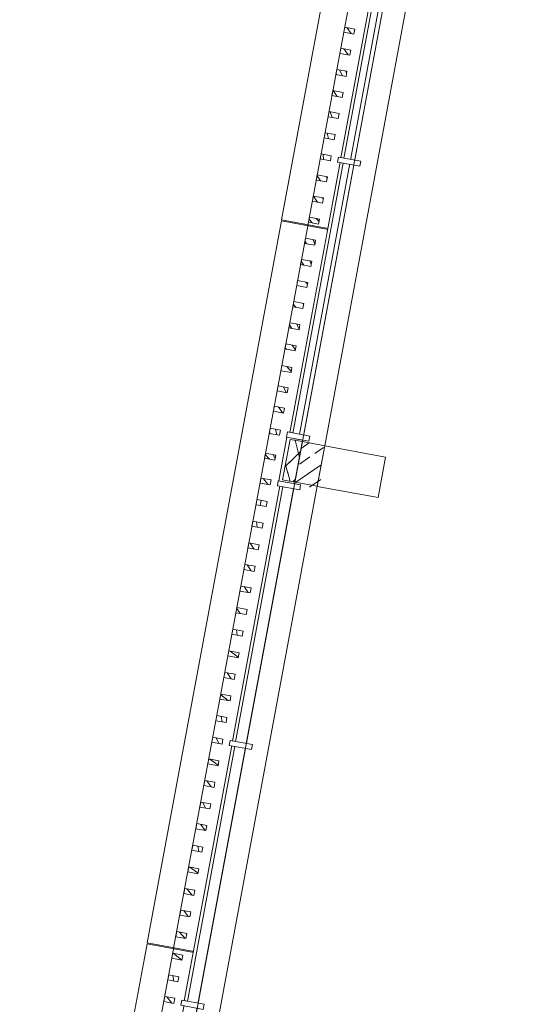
# Model space of a CAD drawing. Header units: metres. Extents: x 0 to 60282398, y -11592309 to 5708004.
# Tile 33 of 136: x 32353338.38 to 32353343.38, y 5707913.26 to 5707922.8. Entities that reach past the tile are written whole.
import ezdxf

# ---------------------------------------------------------------- set-up
doc = ezdxf.new("R2010")
doc.units = ezdxf.units.M
doc.header["$LTSCALE"] = 0.75
doc.set_wipeout_variables(frame=1)
doc.layers.get('0').update_dxf_attribs({"linetype": 'CONTINUOUS'})
for name, color, linetype, lineweight in [('10417023$0$#9_002_GES I Übersicht Erdgeschoss_1_101_Wand Aussen.A', 7, 'CONTINUOUS', 25), ('10417023$0$#9_002_GES I Übersicht Erdgeschoss_1_115_Außentüren', 7, 'CONTINUOUS', 25), ('10417023$0$#9_002_GES I Übersicht Erdgeschoss_1_Neubau_101_Wand Aussen.A', 7, 'CONTINUOUS', 25), ('10417023$0$#9_002_GES I Übersicht Erdgeschoss_1_Neubau_104_Decken.A', 7, 'CONTINUOUS', 25), ('10417023$0$#9_002_GES I Übersicht Erdgeschoss_1_Neubau_105_Unterzug.A', 7, 'CONTINUOUS', 25), ('10417023$0$#9_002_GES I Übersicht Erdgeschoss_1_Neubau_201_Aussenwandbekleidu', 7, 'CONTINUOUS', 25), ('10417023$0$#9_002_GES I Übersicht Erdgeschoss_1_Neubau_210_Wärmedämmung', 7, 'CONTINUOUS', 25), ('10417023$0$Keine', 7, 'CONTINUOUS', 13)]:
    doc.layers.add(name, color=color, linetype=linetype, lineweight=lineweight)
pattern_1 = [(134.9999999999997, (0, 0), (0.1060660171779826, 0.1060660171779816), []), (134.9999999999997, (-0.03535533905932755, -0.0353553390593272), (0.1060660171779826, 0.1060660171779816), [])]

# ---------------------------------------------------------------- blocks, each defined once
blk = doc.blocks.new('10417023$0$#9_MKO_LP5_ARC_GES_UP_00_002_P_G_modell (3D)')
at = {"layer": '10417023$0$#9_002_GES I Übersicht Erdgeschoss_1_Neubau_101_Wand Aussen.A', "color": 1, "linetype": 'Continuous', "lineweight": 13, "true_color": 0xff0000}
for p, q in [((-32353502.6238152, -5707797.304143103), (-32353502.6238152, -5707802.804142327)), ((-32353502.6238152, -5707803.204142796), (-32353502.6238152, -5707808.404158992))]:
    blk.add_line(p, q, dxfattribs=at)
at = {"layer": '10417023$0$#9_002_GES I Übersicht Erdgeschoss_1_Neubau_101_Wand Aussen.A', "color": 1, "linetype": 'Continuous', "lineweight": 18, "true_color": 0xff0000}
blk.add_line((-32353502.62381512, -5707803.20414304), (-32353502.62381512, -5707802.804142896), dxfattribs=at)
at = {"layer": '10417023$0$#9_002_GES I Übersicht Erdgeschoss_1_Neubau_104_Decken.A', "color": 1, "linetype": 'Continuous', "lineweight": 13, "true_color": 0xff0000, "flags": 128}
for points in [[(-32353502.88381506, -5707792.679515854), (-32353502.88381511, -5707803.129576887), (-32353502.84381653, -5707803.129576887), (-32353502.84381653, -5707809.004576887), (-32353499.08931621, -5707809.004576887), (-32353497.57443247, -5707809.004576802), (-32353497.57443247, -5707810.154576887), (-32353495.52481159, -5707810.154576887), (-32353495.52560609, -5707813.099577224), (-32353472.62422376, -5707813.099576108), (-32353472.62422743, -5707808.219546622), (-32353469.004228, -5707808.219576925), (-32353469.004228, -5707794.11457689), (-32353469.004228, -5707790.779532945), (-32353469.004228, -5707790.559532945), (-32353477.474228, -5707790.559532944), (-32353480.474228, -5707790.559532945), (-32353491.124228, -5707790.559532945), (-32353498.444228, -5707790.559532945), (-32353498.444228, -5707792.679576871)], [(-32353498.22421727, -5707790.559532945), (-32353502.84380439, -5707790.559532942), (-32353502.84380439, -5707813.099576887), (-32353495.47442851, -5707813.099576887), (-32353495.47442851, -5707809.05457689), (-32353482.84109309, -5707809.05457689), (-32353482.84357996, -5707813.099573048), (-32353472.62421726, -5707813.099573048), (-32353472.62421726, -5707811.259577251), (-32353472.62421726, -5707806.979589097), (-32353469.00380439, -5707806.979589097), (-32353469.00380439, -5707790.559532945)]]:
    blk.add_lwpolyline(points, close=True, dxfattribs=at)
at = {"layer": '10417023$0$#9_002_GES I Übersicht Erdgeschoss_1_Neubau_105_Unterzug.A', "color": 1, "linetype": 'Continuous', "lineweight": 13, "true_color": 0xff0000}
for p, q in [((-32353502.02342233, -5707802.804515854), (-32353502.62341012, -5707802.804515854)), ((-32353502.62341012, -5707802.804515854), (-32353502.62341012, -5707803.204515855)), ((-32353502.02342233, -5707803.204515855), (-32353502.02342233, -5707802.804515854)), ((-32353502.62341012, -5707803.204515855), (-32353502.02342233, -5707803.204515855))]:
    blk.add_line(p, q, dxfattribs=at)
at = {"color": 1, "linetype": 'Continuous', "lineweight": 5, "true_color": 0xff0000}
blk.add_wipeout([(-32353502.973863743, -5707809.164628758), (-32353502.973863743, -5707807.864636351), (-32353503.433863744, -5707807.864636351), (-32353503.433863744, -5707809.164636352)], dxfattribs=at).dxf.layer = '10417023$0$#9_002_GES I Übersicht Erdgeschoss_1_Neubau_201_Aussenwandbekleidu'
at = {"layer": '10417023$0$#9_002_GES I Übersicht Erdgeschoss_1_Neubau_201_Aussenwandbekleidu', "linetype": 'Continuous', "lineweight": 5, "true_color": 0xff0000}
h = blk.add_hatch(dxfattribs=at)
h.set_pattern_fill('#9_METALL__STAHL_0001', color=1, style=0, pattern_type=2)
h.set_pattern_definition(pattern_1)
h.paths.add_polyline_path([(-32353503.17381512, -5707807.958586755), (-32353503.07381513, -5707807.958586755), (-32353503.07381513, -5707807.908586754), (-32353503.17381512, -5707807.908586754)])
h = blk.add_hatch(dxfattribs=at)
h.set_pattern_fill('#9_METALL__STAHL_0001', color=1, style=0, pattern_type=2)
h.set_pattern_definition(pattern_1)
h.paths.add_polyline_path([(-32353503.17381512, -5707808.171492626), (-32353503.07381513, -5707808.171492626), (-32353503.07381513, -5707808.121492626), (-32353503.17381512, -5707808.121492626)])
h = blk.add_hatch(dxfattribs=at)
h.set_pattern_fill('#9_METALL__STAHL_0001', color=1, style=0, pattern_type=2)
h.set_pattern_definition(pattern_1)
h.paths.add_polyline_path([(-32353503.17381512, -5707808.384398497), (-32353503.07381513, -5707808.384398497), (-32353503.07381513, -5707808.334398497), (-32353503.17381512, -5707808.334398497)])
at = {"layer": '10417023$0$#9_002_GES I Übersicht Erdgeschoss_1_Neubau_201_Aussenwandbekleidu', "color": 1, "linetype": 'Continuous', "lineweight": 13, "true_color": 0xff0000}
for p, q in [((-32353502.97386374, -5707807.864636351), (-32353503.43386374, -5707807.864636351)), ((-32353503.43386374, -5707807.864636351), (-32353503.43386374, -5707809.364636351)), ((-32353502.97386374, -5707809.164628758), (-32353502.97386374, -5707807.864636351))]:
    blk.add_line(p, q, dxfattribs=at)
at = {"layer": '10417023$0$#9_002_GES I Übersicht Erdgeschoss_1_Neubau_201_Aussenwandbekleidu', "color": 1, "linetype": 'Continuous', "lineweight": 13, "true_color": 0xff0000, "flags": 128}
for points in [[(-32353503.17381512, -5707807.958586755), (-32353503.07381513, -5707807.958586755), (-32353503.07381513, -5707807.908586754), (-32353503.17381512, -5707807.908586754)], [(-32353503.17381512, -5707808.171492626), (-32353503.07381513, -5707808.171492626), (-32353503.07381513, -5707808.121492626), (-32353503.17381512, -5707808.121492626)], [(-32353503.17381512, -5707808.384398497), (-32353503.07381513, -5707808.384398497), (-32353503.07381513, -5707808.334398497), (-32353503.17381512, -5707808.334398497)]]:
    blk.add_lwpolyline(points, close=True, dxfattribs=at)
at = {"color": 1, "linetype": 'Continuous', "lineweight": 5, "true_color": 0xff0000}
blk.add_wipeout([(-32353502.973863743, -5707807.854636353), (-32353502.973863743, -5707800.736996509), (-32353503.433863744, -5707800.736996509), (-32353503.433863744, -5707807.854636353)], dxfattribs=at).dxf.layer = '10417023$0$#9_002_GES I Übersicht Erdgeschoss_1_Neubau_201_Aussenwandbekleidu'
at = {"layer": '10417023$0$#9_002_GES I Übersicht Erdgeschoss_1_Neubau_201_Aussenwandbekleidu', "linetype": 'Continuous', "lineweight": 5, "true_color": 0xff0000}
h = blk.add_hatch(dxfattribs=at)
h.set_pattern_fill('#9_METALL__STAHL_0001', color=1, style=0, pattern_type=2)
h.set_pattern_definition(pattern_1)
h.paths.add_polyline_path([(-32353503.17381512, -5707800.911810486), (-32353503.07381513, -5707800.911810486), (-32353503.07381513, -5707800.861810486), (-32353503.17381512, -5707800.861810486)])
h = blk.add_hatch(dxfattribs=at)
h.set_pattern_fill('#9_METALL__STAHL_0001', color=1, style=0, pattern_type=2)
h.set_pattern_definition(pattern_1)
h.paths.add_polyline_path([(-32353503.17381512, -5707801.119892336), (-32353503.07381513, -5707801.119892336), (-32353503.07381513, -5707801.069892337), (-32353503.17381512, -5707801.069892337)])
h = blk.add_hatch(dxfattribs=at)
h.set_pattern_fill('#9_METALL__STAHL_0001', color=1, style=0, pattern_type=2)
h.set_pattern_definition(pattern_1)
h.paths.add_polyline_path([(-32353503.17381512, -5707801.327974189), (-32353503.07381513, -5707801.327974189), (-32353503.07381513, -5707801.277974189), (-32353503.17381512, -5707801.277974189)])
h = blk.add_hatch(dxfattribs=at)
h.set_pattern_fill('#9_METALL__STAHL_0001', color=1, style=0, pattern_type=2)
h.set_pattern_definition(pattern_1)
h.paths.add_polyline_path([(-32353503.17381512, -5707801.53605604), (-32353503.07381513, -5707801.53605604), (-32353503.07381513, -5707801.48605604), (-32353503.17381512, -5707801.48605604)])
h = blk.add_hatch(dxfattribs=at)
h.set_pattern_fill('#9_METALL__STAHL_0001', color=1, style=0, pattern_type=2)
h.set_pattern_definition(pattern_1)
h.paths.add_polyline_path([(-32353503.17381512, -5707801.744137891), (-32353503.07381513, -5707801.744137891), (-32353503.07381513, -5707801.694137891), (-32353503.17381512, -5707801.694137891)])
h = blk.add_hatch(dxfattribs=at)
h.set_pattern_fill('#9_METALL__STAHL_0001', color=1, style=0, pattern_type=2)
h.set_pattern_definition(pattern_1)
h.paths.add_polyline_path([(-32353503.17381512, -5707801.952219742), (-32353503.07381513, -5707801.952219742), (-32353503.07381513, -5707801.902219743), (-32353503.17381512, -5707801.902219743)])
h = blk.add_hatch(dxfattribs=at)
h.set_pattern_fill('#9_METALL__STAHL_0001', color=1, style=0, pattern_type=2)
h.set_pattern_definition(pattern_1)
h.paths.add_polyline_path([(-32353503.17381512, -5707802.166627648), (-32353503.07381513, -5707802.166627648), (-32353503.07381513, -5707802.116627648), (-32353503.17381512, -5707802.116627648)])
h = blk.add_hatch(dxfattribs=at)
h.set_pattern_fill('#9_METALL__STAHL_0001', color=1, style=0, pattern_type=2)
h.set_pattern_definition(pattern_1)
h.paths.add_polyline_path([(-32353503.17381512, -5707802.366566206), (-32353503.07381513, -5707802.366566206), (-32353503.07381513, -5707802.316566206), (-32353503.17381512, -5707802.316566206)])
h = blk.add_hatch(dxfattribs=at)
h.set_pattern_fill('#9_METALL__STAHL_0001', color=1, style=0, pattern_type=2)
h.set_pattern_definition(pattern_1)
h.paths.add_polyline_path([(-32353503.17381512, -5707802.566504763), (-32353503.07381513, -5707802.566504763), (-32353503.07381513, -5707802.516504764), (-32353503.17381512, -5707802.516504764)])
h = blk.add_hatch(dxfattribs=at)
h.set_pattern_fill('#9_METALL__STAHL_0001', color=1, style=0, pattern_type=2)
h.set_pattern_definition(pattern_1)
h.paths.add_polyline_path([(-32353503.17381512, -5707802.784547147), (-32353503.07381513, -5707802.784547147), (-32353503.07381513, -5707802.734547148), (-32353503.17381512, -5707802.734547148)])
h = blk.add_hatch(dxfattribs=at)
h.set_pattern_fill('#9_METALL__STAHL_0001', color=1, style=0, pattern_type=2)
h.set_pattern_definition(pattern_1)
h.paths.add_polyline_path([(-32353503.17381512, -5707803.029394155), (-32353503.07381513, -5707803.029394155), (-32353503.07381513, -5707802.979394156), (-32353503.17381512, -5707802.979394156)])
h = blk.add_hatch(dxfattribs=at)
h.set_pattern_fill('#9_METALL__STAHL_0001', color=1, style=0, pattern_type=2)
h.set_pattern_definition(pattern_1)
h.paths.add_polyline_path([(-32353503.17381512, -5707803.274534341), (-32353503.07381513, -5707803.274534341), (-32353503.07381513, -5707803.224534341), (-32353503.17381512, -5707803.224534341)])
h = blk.add_hatch(dxfattribs=at)
h.set_pattern_fill('#9_METALL__STAHL_0001', color=1, style=0, pattern_type=2)
h.set_pattern_definition(pattern_1)
h.paths.add_polyline_path([(-32353503.17381512, -5707803.487563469), (-32353503.07381513, -5707803.487563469), (-32353503.07381513, -5707803.437563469), (-32353503.17381512, -5707803.437563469)])
h = blk.add_hatch(dxfattribs=at)
h.set_pattern_fill('#9_METALL__STAHL_0001', color=1, style=0, pattern_type=2)
h.set_pattern_definition(pattern_1)
h.paths.add_polyline_path([(-32353503.17381512, -5707803.70046934), (-32353503.07381513, -5707803.70046934), (-32353503.07381513, -5707803.65046934), (-32353503.17381512, -5707803.65046934)])
h = blk.add_hatch(dxfattribs=at)
h.set_pattern_fill('#9_METALL__STAHL_0001', color=1, style=0, pattern_type=2)
h.set_pattern_definition(pattern_1)
h.paths.add_polyline_path([(-32353503.17381512, -5707803.913375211), (-32353503.07381513, -5707803.913375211), (-32353503.07381513, -5707803.863375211), (-32353503.17381512, -5707803.863375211)])
h = blk.add_hatch(dxfattribs=at)
h.set_pattern_fill('#9_METALL__STAHL_0001', color=1, style=0, pattern_type=2)
h.set_pattern_definition(pattern_1)
h.paths.add_polyline_path([(-32353503.17381512, -5707804.126281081), (-32353503.07381513, -5707804.126281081), (-32353503.07381513, -5707804.076281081), (-32353503.17381512, -5707804.076281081)])
h = blk.add_hatch(dxfattribs=at)
h.set_pattern_fill('#9_METALL__STAHL_0001', color=1, style=0, pattern_type=2)
h.set_pattern_definition(pattern_1)
h.paths.add_polyline_path([(-32353503.17381512, -5707804.339186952), (-32353503.07381513, -5707804.339186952), (-32353503.07381513, -5707804.289186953), (-32353503.17381512, -5707804.289186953)])
h = blk.add_hatch(dxfattribs=at)
h.set_pattern_fill('#9_METALL__STAHL_0001', color=1, style=0, pattern_type=2)
h.set_pattern_definition(pattern_1)
h.paths.add_polyline_path([(-32353503.17381512, -5707804.552092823), (-32353503.07381513, -5707804.552092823), (-32353503.07381513, -5707804.502092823), (-32353503.17381512, -5707804.502092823)])
h = blk.add_hatch(dxfattribs=at)
h.set_pattern_fill('#9_METALL__STAHL_0001', color=1, style=0, pattern_type=2)
h.set_pattern_definition(pattern_1)
h.paths.add_polyline_path([(-32353503.17381512, -5707804.764998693), (-32353503.07381513, -5707804.764998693), (-32353503.07381513, -5707804.714998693), (-32353503.17381512, -5707804.714998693)])
h = blk.add_hatch(dxfattribs=at)
h.set_pattern_fill('#9_METALL__STAHL_0001', color=1, style=0, pattern_type=2)
h.set_pattern_definition(pattern_1)
h.paths.add_polyline_path([(-32353503.17381512, -5707804.977904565), (-32353503.07381513, -5707804.977904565), (-32353503.07381513, -5707804.927904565), (-32353503.17381512, -5707804.927904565)])
h = blk.add_hatch(dxfattribs=at)
h.set_pattern_fill('#9_METALL__STAHL_0001', color=1, style=0, pattern_type=2)
h.set_pattern_definition(pattern_1)
h.paths.add_polyline_path([(-32353503.17381512, -5707805.190810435), (-32353503.07381513, -5707805.190810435), (-32353503.07381513, -5707805.140810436), (-32353503.17381512, -5707805.140810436)])
h = blk.add_hatch(dxfattribs=at)
h.set_pattern_fill('#9_METALL__STAHL_0001', color=1, style=0, pattern_type=2)
h.set_pattern_definition(pattern_1)
h.paths.add_polyline_path([(-32353503.17381512, -5707805.403716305), (-32353503.07381513, -5707805.403716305), (-32353503.07381513, -5707805.353716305), (-32353503.17381512, -5707805.353716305)])
h = blk.add_hatch(dxfattribs=at)
h.set_pattern_fill('#9_METALL__STAHL_0001', color=1, style=0, pattern_type=2)
h.set_pattern_definition(pattern_1)
h.paths.add_polyline_path([(-32353503.17381512, -5707805.616622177), (-32353503.07381513, -5707805.616622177), (-32353503.07381513, -5707805.566622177), (-32353503.17381512, -5707805.566622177)])
h = blk.add_hatch(dxfattribs=at)
h.set_pattern_fill('#9_METALL__STAHL_0001', color=1, style=0, pattern_type=2)
h.set_pattern_definition(pattern_1)
h.paths.add_polyline_path([(-32353503.17381512, -5707805.829528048), (-32353503.07381513, -5707805.829528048), (-32353503.07381513, -5707805.779528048), (-32353503.17381512, -5707805.779528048)])
h = blk.add_hatch(dxfattribs=at)
h.set_pattern_fill('#9_METALL__STAHL_0001', color=1, style=0, pattern_type=2)
h.set_pattern_definition(pattern_1)
h.paths.add_polyline_path([(-32353503.17381512, -5707806.042433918), (-32353503.07381513, -5707806.042433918), (-32353503.07381513, -5707805.992433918), (-32353503.17381512, -5707805.992433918)])
h = blk.add_hatch(dxfattribs=at)
h.set_pattern_fill('#9_METALL__STAHL_0001', color=1, style=0, pattern_type=2)
h.set_pattern_definition(pattern_1)
h.paths.add_polyline_path([(-32353503.17381512, -5707806.255339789), (-32353503.07381513, -5707806.255339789), (-32353503.07381513, -5707806.205339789), (-32353503.17381512, -5707806.205339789)])
h = blk.add_hatch(dxfattribs=at)
h.set_pattern_fill('#9_METALL__STAHL_0001', color=1, style=0, pattern_type=2)
h.set_pattern_definition(pattern_1)
h.paths.add_polyline_path([(-32353503.17381512, -5707806.46824566), (-32353503.07381513, -5707806.46824566), (-32353503.07381513, -5707806.41824566), (-32353503.17381512, -5707806.41824566)])
h = blk.add_hatch(dxfattribs=at)
h.set_pattern_fill('#9_METALL__STAHL_0001', color=1, style=0, pattern_type=2)
h.set_pattern_definition(pattern_1)
h.paths.add_polyline_path([(-32353503.17381512, -5707806.681151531), (-32353503.07381513, -5707806.681151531), (-32353503.07381513, -5707806.63115153), (-32353503.17381512, -5707806.63115153)])
h = blk.add_hatch(dxfattribs=at)
h.set_pattern_fill('#9_METALL__STAHL_0001', color=1, style=0, pattern_type=2)
h.set_pattern_definition(pattern_1)
h.paths.add_polyline_path([(-32353503.17381512, -5707806.894057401), (-32353503.07381513, -5707806.894057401), (-32353503.07381513, -5707806.844057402), (-32353503.17381512, -5707806.844057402)])
h = blk.add_hatch(dxfattribs=at)
h.set_pattern_fill('#9_METALL__STAHL_0001', color=1, style=0, pattern_type=2)
h.set_pattern_definition(pattern_1)
h.paths.add_polyline_path([(-32353503.17381512, -5707807.106963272), (-32353503.07381513, -5707807.106963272), (-32353503.07381513, -5707807.056963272), (-32353503.17381512, -5707807.056963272)])
h = blk.add_hatch(dxfattribs=at)
h.set_pattern_fill('#9_METALL__STAHL_0001', color=1, style=0, pattern_type=2)
h.set_pattern_definition(pattern_1)
h.paths.add_polyline_path([(-32353503.17381512, -5707807.319869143), (-32353503.07381513, -5707807.319869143), (-32353503.07381513, -5707807.269869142), (-32353503.17381512, -5707807.269869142)])
h = blk.add_hatch(dxfattribs=at)
h.set_pattern_fill('#9_METALL__STAHL_0001', color=1, style=0, pattern_type=2)
h.set_pattern_definition(pattern_1)
h.paths.add_polyline_path([(-32353503.17381512, -5707807.532775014), (-32353503.07381513, -5707807.532775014), (-32353503.07381513, -5707807.482775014), (-32353503.17381512, -5707807.482775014)])
h = blk.add_hatch(dxfattribs=at)
h.set_pattern_fill('#9_METALL__STAHL_0001', color=1, style=0, pattern_type=2)
h.set_pattern_definition(pattern_1)
h.paths.add_polyline_path([(-32353503.17381512, -5707807.745680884), (-32353503.07381513, -5707807.745680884), (-32353503.07381513, -5707807.695680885), (-32353503.17381512, -5707807.695680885)])
at = {"layer": '10417023$0$#9_002_GES I Übersicht Erdgeschoss_1_Neubau_201_Aussenwandbekleidu', "color": 1, "linetype": 'Continuous', "lineweight": 13, "true_color": 0xff0000}
for p, q in [((-32353502.97386374, -5707800.736996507), (-32353503.43386374, -5707800.736996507)), ((-32353503.43386374, -5707800.736996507), (-32353503.43386374, -5707807.854636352)), ((-32353502.97386374, -5707807.854636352), (-32353502.97386374, -5707800.736996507)), ((-32353502.97386374, -5707807.854636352), (-32353503.43386374, -5707807.854636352))]:
    blk.add_line(p, q, dxfattribs=at)
at = {"layer": '10417023$0$#9_002_GES I Übersicht Erdgeschoss_1_Neubau_201_Aussenwandbekleidu', "color": 1, "linetype": 'Continuous', "lineweight": 13, "true_color": 0xff0000, "flags": 128}
for points in [[(-32353503.17381512, -5707800.911810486), (-32353503.07381513, -5707800.911810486), (-32353503.07381513, -5707800.861810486), (-32353503.17381512, -5707800.861810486)], [(-32353503.17381512, -5707801.119892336), (-32353503.07381513, -5707801.119892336), (-32353503.07381513, -5707801.069892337), (-32353503.17381512, -5707801.069892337)], [(-32353503.17381512, -5707801.327974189), (-32353503.07381513, -5707801.327974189), (-32353503.07381513, -5707801.277974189), (-32353503.17381512, -5707801.277974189)], [(-32353503.17381512, -5707801.53605604), (-32353503.07381513, -5707801.53605604), (-32353503.07381513, -5707801.48605604), (-32353503.17381512, -5707801.48605604)], [(-32353503.17381512, -5707801.744137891), (-32353503.07381513, -5707801.744137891), (-32353503.07381513, -5707801.694137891), (-32353503.17381512, -5707801.694137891)], [(-32353503.17381512, -5707801.952219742), (-32353503.07381513, -5707801.952219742), (-32353503.07381513, -5707801.902219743), (-32353503.17381512, -5707801.902219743)], [(-32353503.17381512, -5707802.166627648), (-32353503.07381513, -5707802.166627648), (-32353503.07381513, -5707802.116627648), (-32353503.17381512, -5707802.116627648)], [(-32353503.17381512, -5707802.366566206), (-32353503.07381513, -5707802.366566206), (-32353503.07381513, -5707802.316566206), (-32353503.17381512, -5707802.316566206)], [(-32353503.17381512, -5707802.566504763), (-32353503.07381513, -5707802.566504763), (-32353503.07381513, -5707802.516504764), (-32353503.17381512, -5707802.516504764)], [(-32353503.17381512, -5707802.784547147), (-32353503.07381513, -5707802.784547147), (-32353503.07381513, -5707802.734547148), (-32353503.17381512, -5707802.734547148)], [(-32353503.17381512, -5707803.029394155), (-32353503.07381513, -5707803.029394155), (-32353503.07381513, -5707802.979394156), (-32353503.17381512, -5707802.979394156)], [(-32353503.17381512, -5707803.274534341), (-32353503.07381513, -5707803.274534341), (-32353503.07381513, -5707803.224534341), (-32353503.17381512, -5707803.224534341)], [(-32353503.17381512, -5707803.487563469), (-32353503.07381513, -5707803.487563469), (-32353503.07381513, -5707803.437563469), (-32353503.17381512, -5707803.437563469)], [(-32353503.17381512, -5707803.70046934), (-32353503.07381513, -5707803.70046934), (-32353503.07381513, -5707803.65046934), (-32353503.17381512, -5707803.65046934)], [(-32353503.17381512, -5707803.913375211), (-32353503.07381513, -5707803.913375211), (-32353503.07381513, -5707803.863375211), (-32353503.17381512, -5707803.863375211)], [(-32353503.17381512, -5707804.126281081), (-32353503.07381513, -5707804.126281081), (-32353503.07381513, -5707804.076281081), (-32353503.17381512, -5707804.076281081)], [(-32353503.17381512, -5707804.339186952), (-32353503.07381513, -5707804.339186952), (-32353503.07381513, -5707804.289186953), (-32353503.17381512, -5707804.289186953)], [(-32353503.17381512, -5707804.552092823), (-32353503.07381513, -5707804.552092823), (-32353503.07381513, -5707804.502092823), (-32353503.17381512, -5707804.502092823)], [(-32353503.17381512, -5707804.764998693), (-32353503.07381513, -5707804.764998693), (-32353503.07381513, -5707804.714998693), (-32353503.17381512, -5707804.714998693)], [(-32353503.17381512, -5707804.977904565), (-32353503.07381513, -5707804.977904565), (-32353503.07381513, -5707804.927904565), (-32353503.17381512, -5707804.927904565)], [(-32353503.17381512, -5707805.190810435), (-32353503.07381513, -5707805.190810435), (-32353503.07381513, -5707805.140810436), (-32353503.17381512, -5707805.140810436)], [(-32353503.17381512, -5707805.403716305), (-32353503.07381513, -5707805.403716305), (-32353503.07381513, -5707805.353716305), (-32353503.17381512, -5707805.353716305)], [(-32353503.17381512, -5707805.616622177), (-32353503.07381513, -5707805.616622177), (-32353503.07381513, -5707805.566622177), (-32353503.17381512, -5707805.566622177)], [(-32353503.17381512, -5707805.829528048), (-32353503.07381513, -5707805.829528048), (-32353503.07381513, -5707805.779528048), (-32353503.17381512, -5707805.779528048)], [(-32353503.17381512, -5707806.042433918), (-32353503.07381513, -5707806.042433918), (-32353503.07381513, -5707805.992433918), (-32353503.17381512, -5707805.992433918)], [(-32353503.17381512, -5707806.255339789), (-32353503.07381513, -5707806.255339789), (-32353503.07381513, -5707806.205339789), (-32353503.17381512, -5707806.205339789)], [(-32353503.17381512, -5707806.46824566), (-32353503.07381513, -5707806.46824566), (-32353503.07381513, -5707806.41824566), (-32353503.17381512, -5707806.41824566)], [(-32353503.17381512, -5707806.681151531), (-32353503.07381513, -5707806.681151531), (-32353503.07381513, -5707806.63115153), (-32353503.17381512, -5707806.63115153)], [(-32353503.17381512, -5707806.894057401), (-32353503.07381513, -5707806.894057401), (-32353503.07381513, -5707806.844057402), (-32353503.17381512, -5707806.844057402)], [(-32353503.17381512, -5707807.106963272), (-32353503.07381513, -5707807.106963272), (-32353503.07381513, -5707807.056963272), (-32353503.17381512, -5707807.056963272)], [(-32353503.17381512, -5707807.319869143), (-32353503.07381513, -5707807.319869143), (-32353503.07381513, -5707807.269869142), (-32353503.17381512, -5707807.269869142)], [(-32353503.17381512, -5707807.532775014), (-32353503.07381513, -5707807.532775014), (-32353503.07381513, -5707807.482775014), (-32353503.17381512, -5707807.482775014)], [(-32353503.17381512, -5707807.745680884), (-32353503.07381513, -5707807.745680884), (-32353503.07381513, -5707807.695680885), (-32353503.17381512, -5707807.695680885)]]:
    blk.add_lwpolyline(points, close=True, dxfattribs=at)
at = {"color": 1, "linetype": 'Continuous', "lineweight": 5, "true_color": 0xff0000}
for points, layer in [([(-32353502.99878931, -5707802.78925646), (-32353502.998791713, -5707803.219365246), (-32353502.928791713, -5707803.219365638), (-32353502.92878931, -5707802.789256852)], '10417023$0$#9_002_GES I Übersicht Erdgeschoss_1_115_Außentüren'), ([(-32353502.97386374, -5707800.726996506), (-32353502.97386374, -5707797.624576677), (-32353503.43386374, -5707797.624576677), (-32353503.43386374, -5707800.726996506)], '10417023$0$#9_002_GES I Übersicht Erdgeschoss_1_Neubau_201_Aussenwandbekleidu')]:
    blk.add_wipeout(points, dxfattribs=at).dxf.layer = layer
at = {"layer": '10417023$0$#9_002_GES I Übersicht Erdgeschoss_1_Neubau_201_Aussenwandbekleidu', "linetype": 'Continuous', "lineweight": 5, "true_color": 0xff0000}
h = blk.add_hatch(dxfattribs=at)
h.set_pattern_fill('#9_METALL__STAHL_0001', color=1, style=0, pattern_type=2)
h.set_pattern_definition(pattern_1)
h.paths.add_polyline_path([(-32353503.17381512, -5707798.830991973), (-32353503.07381513, -5707798.830991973), (-32353503.07381513, -5707798.780991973), (-32353503.17381512, -5707798.780991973)])
h = blk.add_hatch(dxfattribs=at)
h.set_pattern_fill('#9_METALL__STAHL_0001', color=1, style=0, pattern_type=2)
h.set_pattern_definition(pattern_1)
h.paths.add_polyline_path([(-32353503.17381512, -5707799.039073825), (-32353503.07381513, -5707799.039073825), (-32353503.07381513, -5707798.989073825), (-32353503.17381512, -5707798.989073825)])
h = blk.add_hatch(dxfattribs=at)
h.set_pattern_fill('#9_METALL__STAHL_0001', color=1, style=0, pattern_type=2)
h.set_pattern_definition(pattern_1)
h.paths.add_polyline_path([(-32353503.17381512, -5707799.247155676), (-32353503.07381513, -5707799.247155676), (-32353503.07381513, -5707799.197155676), (-32353503.17381512, -5707799.197155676)])
h = blk.add_hatch(dxfattribs=at)
h.set_pattern_fill('#9_METALL__STAHL_0001', color=1, style=0, pattern_type=2)
h.set_pattern_definition(pattern_1)
h.paths.add_polyline_path([(-32353503.17381512, -5707799.455237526), (-32353503.07381513, -5707799.455237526), (-32353503.07381513, -5707799.405237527), (-32353503.17381512, -5707799.405237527)])
h = blk.add_hatch(dxfattribs=at)
h.set_pattern_fill('#9_METALL__STAHL_0001', color=1, style=0, pattern_type=2)
h.set_pattern_definition(pattern_1)
h.paths.add_polyline_path([(-32353503.17381512, -5707799.663319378), (-32353503.07381513, -5707799.663319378), (-32353503.07381513, -5707799.613319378), (-32353503.17381512, -5707799.613319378)])
h = blk.add_hatch(dxfattribs=at)
h.set_pattern_fill('#9_METALL__STAHL_0001', color=1, style=0, pattern_type=2)
h.set_pattern_definition(pattern_1)
h.paths.add_polyline_path([(-32353503.17381512, -5707799.87140123), (-32353503.07381513, -5707799.87140123), (-32353503.07381513, -5707799.82140123), (-32353503.17381512, -5707799.82140123)])
h = blk.add_hatch(dxfattribs=at)
h.set_pattern_fill('#9_METALL__STAHL_0001', color=1, style=0, pattern_type=2)
h.set_pattern_definition(pattern_1)
h.paths.add_polyline_path([(-32353503.17381512, -5707800.079483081), (-32353503.07381513, -5707800.079483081), (-32353503.07381513, -5707800.029483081), (-32353503.17381512, -5707800.029483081)])
h = blk.add_hatch(dxfattribs=at)
h.set_pattern_fill('#9_METALL__STAHL_0001', color=1, style=0, pattern_type=2)
h.set_pattern_definition(pattern_1)
h.paths.add_polyline_path([(-32353503.17381512, -5707800.287564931), (-32353503.07381513, -5707800.287564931), (-32353503.07381513, -5707800.237564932), (-32353503.17381512, -5707800.237564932)])
h = blk.add_hatch(dxfattribs=at)
h.set_pattern_fill('#9_METALL__STAHL_0001', color=1, style=0, pattern_type=2)
h.set_pattern_definition(pattern_1)
h.paths.add_polyline_path([(-32353503.17381512, -5707800.495646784), (-32353503.07381513, -5707800.495646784), (-32353503.07381513, -5707800.445646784), (-32353503.17381512, -5707800.445646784)])
h = blk.add_hatch(dxfattribs=at)
h.set_pattern_fill('#9_METALL__STAHL_0001', color=1, style=0, pattern_type=2)
h.set_pattern_definition(pattern_1)
h.paths.add_polyline_path([(-32353503.17381512, -5707800.703728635), (-32353503.07381513, -5707800.703728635), (-32353503.07381513, -5707800.653728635), (-32353503.17381512, -5707800.653728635)])
at = {"layer": '10417023$0$#9_002_GES I Übersicht Erdgeschoss_1_101_Wand Aussen.A', "color": 1, "linetype": 'Continuous', "lineweight": 13, "true_color": 0xff0000}
blk.add_line((-32353503.17381512, -5707792.519569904), (-32353503.17381512, -5707809.164477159), dxfattribs=at)
at = {"layer": '10417023$0$#9_002_GES I Übersicht Erdgeschoss_1_115_Außentüren', "color": 1, "linetype": 'Continuous', "lineweight": 13, "true_color": 0xff0000}
blk.add_line((-32353502.99879181, -5707803.219365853), (-32353502.99878893, -5707802.789257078), dxfattribs=at)
at = {"layer": '10417023$0$#9_002_GES I Übersicht Erdgeschoss_1_Neubau_201_Aussenwandbekleidu', "color": 1, "linetype": 'Continuous', "lineweight": 13, "true_color": 0xff0000}
for p, q in [((-32353503.43386374, -5707797.624576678), (-32353503.43386374, -5707800.726996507)), ((-32353502.97386374, -5707800.726996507), (-32353502.97386374, -5707797.624576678)), ((-32353502.97386374, -5707800.726996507), (-32353503.43386374, -5707800.726996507))]:
    blk.add_line(p, q, dxfattribs=at)
at = {"layer": '10417023$0$#9_002_GES I Übersicht Erdgeschoss_1_Neubau_201_Aussenwandbekleidu', "color": 1, "linetype": 'Continuous', "lineweight": 13, "true_color": 0xff0000, "flags": 128}
for points in [[(-32353503.17381512, -5707798.830991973), (-32353503.07381513, -5707798.830991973), (-32353503.07381513, -5707798.780991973), (-32353503.17381512, -5707798.780991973)], [(-32353503.17381512, -5707799.039073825), (-32353503.07381513, -5707799.039073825), (-32353503.07381513, -5707798.989073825), (-32353503.17381512, -5707798.989073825)], [(-32353503.17381512, -5707799.247155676), (-32353503.07381513, -5707799.247155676), (-32353503.07381513, -5707799.197155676), (-32353503.17381512, -5707799.197155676)], [(-32353503.17381512, -5707799.455237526), (-32353503.07381513, -5707799.455237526), (-32353503.07381513, -5707799.405237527), (-32353503.17381512, -5707799.405237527)], [(-32353503.17381512, -5707799.663319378), (-32353503.07381513, -5707799.663319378), (-32353503.07381513, -5707799.613319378), (-32353503.17381512, -5707799.613319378)], [(-32353503.17381512, -5707799.87140123), (-32353503.07381513, -5707799.87140123), (-32353503.07381513, -5707799.82140123), (-32353503.17381512, -5707799.82140123)], [(-32353503.17381512, -5707800.079483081), (-32353503.07381513, -5707800.079483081), (-32353503.07381513, -5707800.029483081), (-32353503.17381512, -5707800.029483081)], [(-32353503.17381512, -5707800.287564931), (-32353503.07381513, -5707800.287564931), (-32353503.07381513, -5707800.237564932), (-32353503.17381512, -5707800.237564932)], [(-32353503.17381512, -5707800.495646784), (-32353503.07381513, -5707800.495646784), (-32353503.07381513, -5707800.445646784), (-32353503.17381512, -5707800.445646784)], [(-32353503.17381512, -5707800.703728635), (-32353503.07381513, -5707800.703728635), (-32353503.07381513, -5707800.653728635), (-32353503.17381512, -5707800.653728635)]]:
    blk.add_lwpolyline(points, close=True, dxfattribs=at)
at = {"color": 1, "linetype": 'Continuous', "lineweight": 5, "true_color": 0xff0000}
blk.add_wipeout([(-32353502.928789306, -5707802.789256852), (-32353502.92879171, -5707803.219365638), (-32353502.84379171, -5707803.219366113), (-32353502.8437893, -5707802.789257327)], dxfattribs=at).dxf.layer = '10417023$0$#9_002_GES I Übersicht Erdgeschoss_1_115_Außentüren'
at = {"layer": '10417023$0$#9_002_GES I Übersicht Erdgeschoss_1_115_Außentüren', "color": 1, "linetype": 'Continuous', "lineweight": 13, "true_color": 0xff0000}
for p, q in [((-32353502.92878884, -5707802.789257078), (-32353502.84378947, -5707802.789257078)), ((-32353502.84378947, -5707802.789257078), (-32353502.84379235, -5707803.219365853)), ((-32353502.84379235, -5707803.219365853), (-32353502.92879173, -5707803.219365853))]:
    blk.add_line(p, q, dxfattribs=at)
at = {"color": 1, "linetype": 'Continuous', "lineweight": 5, "true_color": 0xff0000}
blk.add_wipeout([(-32353502.97875891, -5707797.349426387), (-32353502.978774, -5707800.049494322), (-32353502.948774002, -5707800.04949449), (-32353502.948758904, -5707797.349426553)], dxfattribs=at).dxf.layer = '10417023$0$#9_002_GES I Übersicht Erdgeschoss_1_115_Außentüren'
at = {"layer": '10417023$0$#9_002_GES I Übersicht Erdgeschoss_1_115_Außentüren', "color": 1, "linetype": 'Continuous', "lineweight": 13, "true_color": 0xff0000, "flags": 128}
blk.add_lwpolyline([(-32353502.97875891, -5707797.349426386), (-32353502.9487589, -5707797.349426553), (-32353502.948774, -5707800.04949449), (-32353502.978774, -5707800.049494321)], close=True, dxfattribs=at)
at = {"color": 1, "linetype": 'Continuous', "lineweight": 5, "true_color": 0xff0000}
blk.add_wipeout([(-32353502.97879188, -5707803.249365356), (-32353502.978806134, -5707805.799528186), (-32353502.94880614, -5707805.799528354), (-32353502.94879188, -5707803.249365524)], dxfattribs=at).dxf.layer = '10417023$0$#9_002_GES I Übersicht Erdgeschoss_1_115_Außentüren'
at = {"layer": '10417023$0$#9_002_GES I Übersicht Erdgeschoss_1_115_Außentüren', "color": 1, "linetype": 'Continuous', "lineweight": 13, "true_color": 0xff0000, "flags": 128}
blk.add_lwpolyline([(-32353502.97879188, -5707803.249365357), (-32353502.94879188, -5707803.249365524), (-32353502.94880614, -5707805.799528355), (-32353502.97880614, -5707805.799528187)], close=True, dxfattribs=at)
at = {"color": 1, "linetype": 'Continuous', "lineweight": 5, "true_color": 0xff0000}
blk.add_wipeout([(-32353502.978774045, -5707800.059494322), (-32353502.978789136, -5707802.759256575), (-32353502.94878913, -5707802.759256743), (-32353502.94877404, -5707800.059494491)], dxfattribs=at).dxf.layer = '10417023$0$#9_002_GES I Übersicht Erdgeschoss_1_115_Außentüren'
at = {"layer": '10417023$0$#9_002_GES I Übersicht Erdgeschoss_1_115_Außentüren', "color": 1, "linetype": 'Continuous', "lineweight": 13, "true_color": 0xff0000, "flags": 128}
blk.add_lwpolyline([(-32353502.97877405, -5707800.059494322), (-32353502.94877405, -5707800.05949449), (-32353502.94878914, -5707802.759256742), (-32353502.97878914, -5707802.759256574)], close=True, dxfattribs=at)
at = {"color": 1, "linetype": 'Continuous', "lineweight": 5, "true_color": 0xff0000}
for points in [[(-32353503.003792, -5707803.269365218), (-32353502.783792, -5707803.269366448), (-32353502.783791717, -5707803.219366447), (-32353503.003791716, -5707803.219365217)], [(-32353502.978806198, -5707805.809528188), (-32353502.97882045, -5707808.359537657), (-32353502.94882045, -5707808.359537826), (-32353502.948806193, -5707805.8095283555)]]:
    blk.add_wipeout(points, dxfattribs=at).dxf.layer = '10417023$0$#9_002_GES I Übersicht Erdgeschoss_1_115_Außentüren'
at = {"layer": '10417023$0$#9_002_GES I Übersicht Erdgeschoss_1_115_Außentüren', "color": 1, "linetype": 'Continuous', "lineweight": 13, "true_color": 0xff0000, "flags": 128}
for points in [[(-32353503.003792, -5707803.269365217), (-32353503.00379171, -5707803.219365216), (-32353502.78379171, -5707803.219366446), (-32353502.783792, -5707803.269366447)], [(-32353502.97880619, -5707805.809528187), (-32353502.94880619, -5707805.809528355), (-32353502.94882045, -5707808.359537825), (-32353502.97882045, -5707808.359537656)]]:
    blk.add_lwpolyline(points, close=True, dxfattribs=at)
at = {"layer": '10417023$0$#9_002_GES I Übersicht Erdgeschoss_1_Neubau_101_Wand Aussen.A', "color": 1, "linetype": 'Continuous', "lineweight": 18, "true_color": 0xff0000}
blk.add_line((-32353502.6238152, -5707803.204142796), (-32353502.84381545, -5707803.204142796), dxfattribs=at)
at = {"layer": '10417023$0$#9_002_GES I Übersicht Erdgeschoss_1_Neubau_101_Wand Aussen.A', "color": 1, "linetype": 'Continuous', "lineweight": 13, "true_color": 0xff0000}
blk.add_line((-32353502.6238152, -5707803.204142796), (-32353502.84381545, -5707803.204142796), dxfattribs=at)
at = {"layer": '10417023$0$#9_002_GES I Übersicht Erdgeschoss_1_Neubau_210_Wärmedämmung', "color": 1, "linetype": 'Continuous', "lineweight": 18, "true_color": 0xff0000}
blk.add_line((-32353502.96382142, -5707803.204519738), (-32353502.84382142, -5707803.204515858), dxfattribs=at)
at = {"color": 1, "linetype": 'Continuous', "lineweight": 5, "true_color": 0xff0000}
for points in [[(-32353503.003774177, -5707800.079494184), (-32353502.783774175, -5707800.079495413), (-32353502.783773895, -5707800.0294954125), (-32353503.003773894, -5707800.029494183)], [(-32353503.003789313, -5707802.789256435), (-32353502.783789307, -5707802.789257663), (-32353502.78378903, -5707802.7392576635), (-32353503.00378903, -5707802.739256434)]]:
    blk.add_wipeout(points, dxfattribs=at).dxf.layer = '10417023$0$#9_002_GES I Übersicht Erdgeschoss_1_115_Außentüren'
at = {"layer": '10417023$0$#9_002_GES I Übersicht Erdgeschoss_1_Neubau_101_Wand Aussen.A', "linetype": 'Continuous', "lineweight": 5, "true_color": 0xff0000}
h = blk.add_hatch(dxfattribs=at)
h.set_pattern_fill('#9_BETON__STAHLBETON_0001', color=1, style=0, pattern_type=2)
h.set_pattern_definition([(44.99999999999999, (0, 0), (-0.1697056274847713, 0.1697056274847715), []), (44.99999999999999, (-0.08485281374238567, 0.08485281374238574), (-0.1697056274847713, 0.1697056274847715), [0.18, -0.05999999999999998])])
h.paths.add_polyline_path([(-32353502.84381513, -5707802.804142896), (-32353502.84381513, -5707803.204143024), (-32353502.62381511, -5707803.204143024), (-32353502.62381511, -5707802.804142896)])
at = {"layer": '10417023$0$#9_002_GES I Übersicht Erdgeschoss_1_Neubau_210_Wärmedämmung', "linetype": 'Continuous', "lineweight": 5, "true_color": 0xff0000}
h = blk.add_hatch(dxfattribs=at)
h.set_pattern_fill('#9_DÄMMUNG__WEICH_0001', color=1, style=0, pattern_type=2)
h.set_pattern_definition([(-119.9999999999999, (0, 0), (-0.129903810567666, 0.07499999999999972), []), (-59.99999999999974, (0, 0), (0.1299038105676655, 0.0750000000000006), [])])
h.paths.add_polyline_path([(-32353502.96383435, -5707802.804519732), (-32353502.96382142, -5707803.204519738), (-32353502.84382142, -5707803.204515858), (-32353502.84383436, -5707802.804515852)])
at = {"layer": '10417023$0$#9_002_GES I Übersicht Erdgeschoss_1_115_Außentüren', "color": 1, "linetype": 'Continuous', "lineweight": 13, "true_color": 0xff0000, "flags": 128}
for points in [[(-32353503.00377417, -5707800.079494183), (-32353503.00377388, -5707800.029494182), (-32353502.78377388, -5707800.029495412), (-32353502.78377417, -5707800.079495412)], [(-32353503.00378931, -5707802.789256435), (-32353503.00378903, -5707802.739256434), (-32353502.78378903, -5707802.739257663), (-32353502.78378931, -5707802.789257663)]]:
    blk.add_lwpolyline(points, close=True, dxfattribs=at)
at = {"layer": '10417023$0$#9_002_GES I Übersicht Erdgeschoss_1_Neubau_101_Wand Aussen.A', "color": 1, "linetype": 'Continuous', "lineweight": 13, "true_color": 0xff0000}
for p in [(-32353502.84381545, -5707797.304143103), (-32353502.6238152, -5707802.804142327)]:
    blk.add_line(p, (-32353502.84381545, -5707802.804142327), dxfattribs=at)
at = {"layer": '10417023$0$#9_002_GES I Übersicht Erdgeschoss_1_Neubau_101_Wand Aussen.A', "color": 1, "linetype": 'Continuous', "lineweight": 18, "true_color": 0xff0000}
for p, q in [((-32353502.6238152, -5707802.804142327), (-32353502.84381545, -5707802.804142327)), ((-32353502.84381513, -5707802.804142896), (-32353502.84381513, -5707803.20414304))]:
    blk.add_line(p, q, dxfattribs=at)
at = {"layer": '10417023$0$#9_002_GES I Übersicht Erdgeschoss_1_Neubau_210_Wärmedämmung', "color": 1, "linetype": 'Continuous', "lineweight": 18, "true_color": 0xff0000}
for p, q in [((-32353502.84383436, -5707802.804515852), (-32353502.96383435, -5707802.804519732)), ((-32353502.96383435, -5707802.804519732), (-32353502.96382142, -5707803.204519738)), ((-32353502.84382142, -5707803.204515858), (-32353502.84383436, -5707802.804515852))]:
    blk.add_line(p, q, dxfattribs=at)
at = {"color": 1, "linetype": 'Continuous', "lineweight": 5, "true_color": 0xff0000}
for points in [[(-32353503.003806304, -5707805.829528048), (-32353502.7838063, -5707805.829529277), (-32353502.783806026, -5707805.779529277), (-32353503.003806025, -5707805.779528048)], [(-32353503.003820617, -5707808.389537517), (-32353502.78382062, -5707808.389538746), (-32353502.78382034, -5707808.339538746), (-32353503.003820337, -5707808.339537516)]]:
    blk.add_wipeout(points, dxfattribs=at).dxf.layer = '10417023$0$#9_002_GES I Übersicht Erdgeschoss_1_115_Außentüren'
at = {"layer": '10417023$0$#9_002_GES I Übersicht Erdgeschoss_1_101_Wand Aussen.A', "color": 1, "linetype": 'Continuous', "lineweight": 13, "true_color": 0xff0000}
blk.add_line((-32353502.84381513, -5707809.164477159), (-32353502.84381513, -5707792.519569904), dxfattribs=at)
at = {"layer": '10417023$0$#9_002_GES I Übersicht Erdgeschoss_1_115_Außentüren', "color": 1, "linetype": 'Continuous', "lineweight": 13, "true_color": 0xff0000, "flags": 128}
for points in [[(-32353503.0038063, -5707805.829528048), (-32353503.00380602, -5707805.779528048), (-32353502.78380603, -5707805.779529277), (-32353502.78380631, -5707805.829529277)], [(-32353503.00382061, -5707808.389537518), (-32353503.00382033, -5707808.339537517), (-32353502.78382033, -5707808.339538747), (-32353502.78382061, -5707808.389538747)]]:
    blk.add_lwpolyline(points, close=True, dxfattribs=at)
at = {"layer": '10417023$0$#9_002_GES I Übersicht Erdgeschoss_1_Neubau_101_Wand Aussen.A', "color": 1, "linetype": 'Continuous', "lineweight": 13, "true_color": 0xff0000}
blk.add_line((-32353502.84381545, -5707803.204142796), (-32353502.84381545, -5707808.404158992), dxfattribs=at)
blk = doc.blocks.new('10417023$0$2_MKO_LP5_LAN_GES_UP_00_002_V_A (3D)')
at = {"layer": '10417023$0$Keine'}
blk.add_blockref('10417023$0$#9_MKO_LP5_ARC_GES_UP_00_002_P_G_modell (3D)', (0, 0), dxfattribs=at)
blk = doc.blocks.new('10417023')
at = {"layer": '10417023$0$Keine', "rotation": 349.4819372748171}
blk.add_blockref('10417023$0$2_MKO_LP5_LAN_GES_UP_00_002_V_A (3D)', (65205154.93137175, 5413829.557758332), dxfattribs=at)

msp = doc.modelspace()

# ---------------------------------------------------------------- block references
msp.add_blockref('10417023', (0, 0))

doc.saveas('drawing.dxf')
